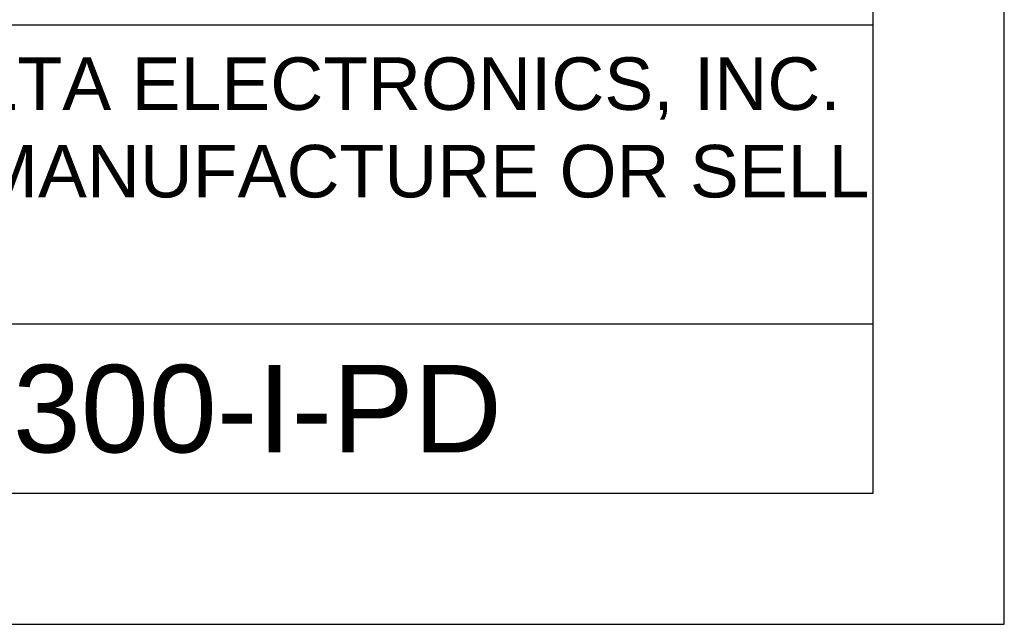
# Model space of a CAD drawing. Header units: millimetres. Extents: x 0 to 2125, y 1 to 1486.
# Tile 24 of 55: x 769 to 1050, y 1 to 174. Entities that reach past the tile are written whole.
import ezdxf
from ezdxf.enums import TextEntityAlignment as Align

# ---------------------------------------------------------------- set-up
doc = ezdxf.new("R2010")
doc.units = ezdxf.units.MM
doc.header["$LTSCALE"] = 77.505185
doc.layers.get('0').update_dxf_attribs({"linetype": 'CONTINUOUS'})
for name, color, linetype in [('DF', 3, 'CONTINUOUS'), ('SPEC', 1, 'CONTINUOUS'), ('TXT', 7, 'CONTINUOUS')]:
    doc.layers.add(name, color=color, linetype=linetype)
doc.styles.add('STYLE1', font='arial.ttf')

msp = doc.modelspace()

# ---------------------------------------------------------------- linework, layer by layer
for p, q in [((1050, 1), (1050, 1486)), ((0, 1), (1050, 1))]:
    msp.add_line(p, q)
at = {"layer": 'DF'}
for p, q in [((1012.5, 38.5), (1012.5, 1448.5)), ((1012.5, 172.14416), (37.5, 172.14416)), ((1012.5, 86.72029), (37.5, 86.72029)), ((37.5, 38.5), (1012.5, 38.5))]:
    msp.add_line(p, q, dxfattribs=at)

# ---------------------------------------------------------------- texts
at = {"layer": 'SPEC', "insert": (47.47109, 162.94154), "char_height": 15, "width": 983.69475, "attachment_point": 1, "style": 'STYLE1'}
msp.add_mtext('THESE DRAWINGS AND SPECIFICATIONS ARE THE PROPERTY OF DELTA ELECTRONICS, INC. \\PAND SHALL NOT BE REPRODUCED OR USED AS THE BASIS FOR THE MANUFACTURE OR SELL \\POF APPARATUSES OR DEVICES WITHOUT PERMISSION.', dxfattribs=at)
at = {"layer": 'TXT', "style": 'STYLE1'}
msp.add_text('VFD-MH300-I-PD', height=25, dxfattribs=at).set_placement((768.75, 62.61015), align=Align.MIDDLE)

doc.saveas('drawing.dxf')
